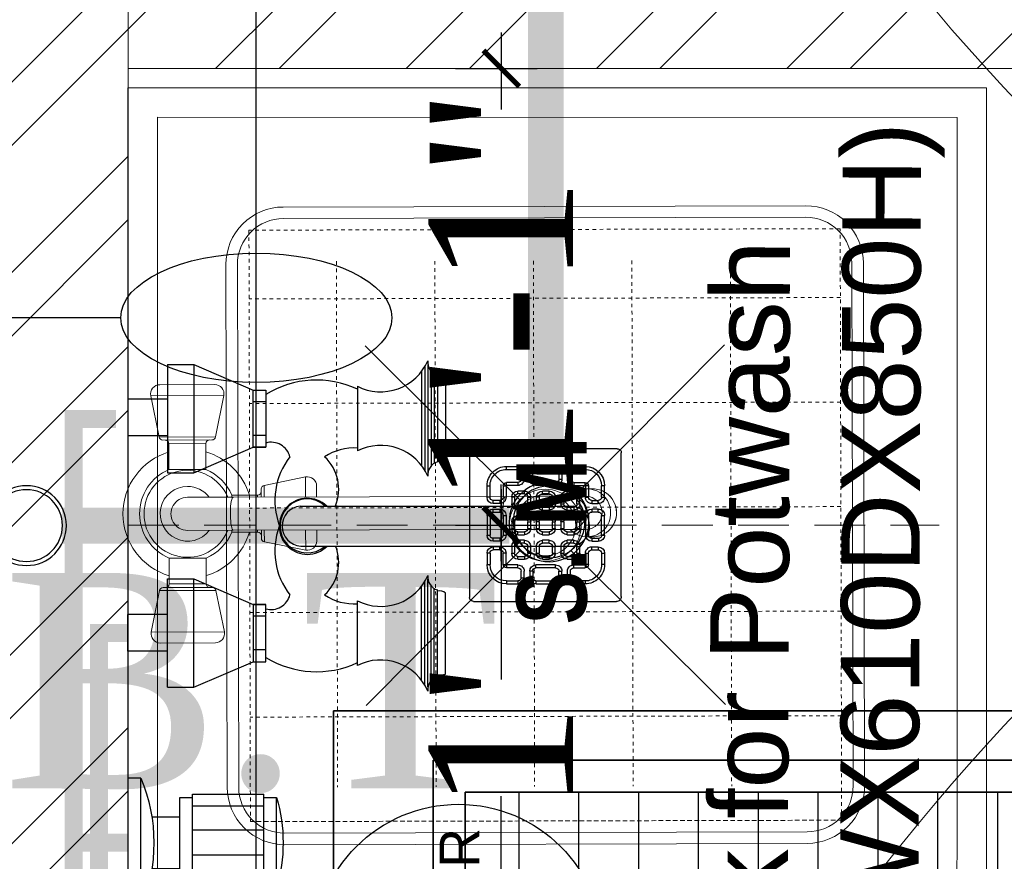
# Model space of a CAD drawing. Header units: inches. Extents: x 105152 to 158499, y 12149 to 30915.
# Tile 166 of 256: x 126617 to 126644, y 21336 to 21359. Entities that reach past the tile are written whole.
import ezdxf
from ezdxf.enums import TextEntityAlignment as Align

# ---------------------------------------------------------------- set-up
doc = ezdxf.new("R2010")
doc.units = ezdxf.units.IN
doc.header["$MEASUREMENT"] = 0
doc.header["$PDMODE"] = 34
doc.linetypes.add('DASHED2', pattern=[0.375, 0.25, -0.125])
doc.linetypes.add('HIDDEN2', pattern=[0.1875, 0.125, -0.0625])
for name, color, linetype, lineweight in [('AR - PLAN', 251, 'Continuous', 5), ('CENTER', 46, 'DASHED2', 9), ('COVERAGE ', 251, 'Continuous', 5), ('DRAINAGE ', 7, 'Continuous', 9), ('EQUIPMENT', 7, 'Continuous', 25), ('EQUIPMENTSSS', 11, 'Continuous', 18), ('FIRE', 1, 'Continuous', 25), ('FIRE TEXT', 7, 'Continuous', 25), ('HVAC SERVICE', 1, 'Continuous', 35), ('PD_BRICK WALL_115', 134, 'Continuous', 30), ('PD_HATCH', 45, 'Continuous', 9), ('PL. FICTURE', 4, 'Continuous', 25), ('PP- 50DIA Soil Waste Sewer pipe', 54, 'Continuous', 25), ('PP- 75DIA Soil Waste Sewer pipe', 90, 'Continuous', 9), ('PP-Domestic  Cold Water Supply', 5, 'Continuous', 25), ('PP-Hot Water Supply  Solar Water Supply', 1, 'Continuous', 25), ('PP-TEXT', 7, 'Continuous', 40), ('PP-WWP', 3, 'Continuous', 25), ('SUPPLY AIR DUCT PP', 6, 'Continuous', 35), ('WATER SUPPLY ', 7, 'Continuous', 9)]:
    doc.layers.add(name, color=color, linetype=linetype, lineweight=lineweight)
for name, color, linetype in [('PD_025_TEXT', 61, 'Continuous'), ('PD_DIMENSION', 101, 'Continuous'), ('PP--DIM', 7, 'Continuous'), ('PP-SPRINKLER', 1, 'Continuous')]:
    doc.layers.add(name, color=color, linetype=linetype)
doc.styles.add('1', font='techb___.ttf')
doc.styles.add('Arial', font='GOTHIC.TTF')
doc.styles.add('RE', font='arial.ttf')
doc.styles.get("Standard").update_dxf_attribs({"font": 'arial.ttf', "height": 6})
doc.styles.add('TIMES NEW ROMAN', font='times.ttf')
doc.dimstyles.new('ISO-10', dxfattribs={"dimtxt": 6, "dimasz": 0.5, "dimexe": 1.25, "dimexo": 0.625, "dimtad": 1, "dimtoh": 1, "dimdec": 1, "dimlunit": 4, "dimtxsty": 'Standard', "dimblk": 'ARCHTICK', "dimcen": 2.5, "dimclrt": 3, "dimadec": 0, "dimazin": 0, "dimtfac": 1, "dimtdec": 1, "dimtmove": 1, "dimatfit": 3, "dimfxl": 1, "dimarcsym": 0})
doc.dimstyles.new('PP-DIM', dxfattribs={"dimtxt": 4, "dimasz": 1, "dimexe": 1, "dimexo": 1, "dimgap": 0.09, "dimtad": 0, "dimdec": 0, "dimzin": 0, "dimdsep": 46, "dimlunit": 4, "dimtxsty": 'TIMES NEW ROMAN', "dimblk": 'ARCHTICK', "dimcen": 0.09, "dimdle": 1, "dimclrd": 256, "dimclre": 256, "dimclrt": 256, "dimadec": 0, "dimazin": 0, "dimtfac": 1, "dimtdec": 4, "dimtofl": 0, "dimtmove": 1, "dimatfit": 3, "dimfxl": 1, "dimtolj": 1, "dimtzin": 0, "dimlwd": -1, "dimlwe": -1, "dimarcsym": 0})

# ---------------------------------------------------------------- blocks, each defined once
blk = doc.blocks.new('PP-CEILING PENDANT')
at = {"layer": 'COVERAGE ', "color": 8, "lineweight": 5}
blk.add_circle((0, 0), 1700, dxfattribs=at)
blk = doc.blocks.new('PP-SP ARROW')
at = {"color": 3}
blk.add_line((-31.48, 0), (-128.7, 0), dxfattribs=at)
blk.add_ellipse((0, 0), major_axis=(-31.48, 0), ratio=0.476486, dxfattribs=at)
blk = doc.blocks.new('zw$1626')
at = {"layer": 'PD_DIMENSION'}
h = blk.add_hatch(dxfattribs=at)
h.set_pattern_fill('ANSI31', color=8, scale=15, angle=45)
h.set_pattern_definition([(90, (-12.5, -12.5), (-1.875, 1e-16), [])])
h.paths.add_polyline_path([(-12.5, -12.5), (12.5, -12.5), (12.5, 12.5), (-12.5, 12.5)])
at = {"layer": 'SUPPLY AIR DUCT PP'}
for points in [[(-13.5, 13.5), (13.5, 13.5), (13.5, -13.5), (-13.5, -13.5)], [(-12.5, 12.5), (12.5, 12.5), (12.5, -12.5), (-12.5, -12.5)]]:
    blk.add_lwpolyline(points, close=True, dxfattribs=at)
blk = doc.blocks.new('HVAC SERVICE')
at = {"layer": 'SUPPLY AIR DUCT PP'}
for q in [(497.44, -262.692), (453.229, -288.719)]:
    blk.add_line((453.229, -262.692), q, dxfattribs=at)
at = {"layer": 'SUPPLY AIR DUCT PP', "xscale": 0.8888888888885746, "yscale": 0.8888888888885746, "zscale": 0.8888888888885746}
blk.add_blockref('zw$1626', (468, -276.061), dxfattribs=at)
blk = doc.blocks.new('sink mixture-PP')
at = {"layer": 'CENTER', "ltscale": 5}
blk.add_line((0.016, 0.974), (0.016, -18.966), dxfattribs=at)
at = {"layer": 'PL. FICTURE'}
for p, q in [((-3.082, 0.974), (-2.181, 0.974)), ((-3.082, 0), (-3.082, 0.974)), ((-2.181, 0), (-2.181, 0.974)), ((3.113, 0.974), (2.213, 0.974)), ((2.213, 0), (2.213, 0.974)), ((3.113, 0), (3.113, 0.974)), ((-3.962, 0), (-3.963, -0.646)), ((-3.962, 0), (-1.301, 0)), ((-1.301, 0), (-1.301, -0.646)), ((1.301, 0), (1.301, -0.646)), ((3.962, 0), (1.301, 0)), ((3.962, 0), (3.963, -0.646)), ((-3.963, -0.646), (-3.337, -2.106)), ((-3.963, -0.646), (-1.301, -0.646)), ((-1.301, -0.646), (-1.931, -2.106)), ((1.301, -0.646), (1.931, -2.106)), ((3.963, -0.646), (1.301, -0.646)), ((3.963, -0.646), (3.337, -2.106)), ((-3.049, -2.415), (-3.049, -2.106)), ((-2.219, -2.415), (-2.219, -2.106)), ((-1.931, -2.106), (-1.931, -2.416)), ((1.931, -2.106), (1.931, -2.416)), ((2.219, -2.415), (2.219, -2.106)), ((3.049, -2.415), (3.049, -2.106)), ((-0.495, -3.275), (-0.495, -9.981)), ((0.488, -3.264), (0.488, -9.972)), ((-3.432, -4.666), (-1.841, -4.668)), ((3.432, -4.666), (1.841, -4.668)), ((-3.799, -6.247), (-1.481, -6.247)), ((3.799, -6.247), (1.481, -6.247)), ((-3.959, -6.402), (-1.3, -6.402)), ((-3.914, -6.324), (-1.366, -6.324)), ((-3.801, -6.479), (-1.472, -6.479)), ((3.959, -6.402), (1.3, -6.402)), ((3.914, -6.324), (1.366, -6.324)), ((3.801, -6.479), (1.472, -6.479)), ((-3.736, -6.557), (-1.539, -6.557)), ((-3.702, -6.634), (-1.575, -6.634)), ((3.736, -6.557), (1.539, -6.557)), ((3.702, -6.634), (1.575, -6.634)), ((-3.641, -6.836), (-1.653, -6.836)), ((3.641, -6.836), (1.653, -6.836))]:
    blk.add_line(p, q, dxfattribs=at)
for points in [[(-3.337, -2.415), (-1.931, -2.415), (-1.931, -2.106), (-3.337, -2.106)], [(3.337, -2.415), (1.931, -2.415), (1.931, -2.106), (3.337, -2.106)]]:
    blk.add_lwpolyline(points, close=True, dxfattribs=at)
for centre, radius, start, end in [((-1.205, -3.661), 2.379, 148.4203, 205.0044), ((-1.584, -2.55), 0.471, 163.3089, 256.4871), ((1.584, -2.55), 0.471, 283.5129, 16.6911), ((1.205, -3.661), 2.379, 334.9956, 31.5797), ((-0.622, -4.376), 1.738, 69.5971, 128.1054), ((0.622, -4.376), 1.738, 51.8946, 110.4452), ((-0.011, -3.436), 0.689, 316.3069, 225.3783), ((-0.002, -3.429), 0.663, 317.511, 221.9767), ((-0.003, -3.307), 0.493, 4.977, 176.2811), ((-0.631, -4.58), 1.284, 146.0106, 183.9414), ((-0.902, -3.128), 1.081, 222.7746, 292.1127), ((0.902, -3.128), 1.081, 247.5926, 317.2254), ((0.631, -4.58), 1.284, 356.0586, 33.9894), ((-4.558, -5.238), 1.263, 293.326, 26.9012), ((-0.716, -5.242), 1.263, 152.9789, 246.5541), ((0.716, -5.242), 1.263, 293.4459, 27.0211), ((4.558, -5.238), 1.263, 153.0988, 246.674), ((-4.023, -6.731), 0.336, 16.8185, 96.0099), ((-1.254, -6.734), 0.336, 83.8701, 162.6644), ((1.254, -6.734), 0.336, 17.3356, 96.1299), ((4.023, -6.731), 0.336, 83.9901, 163.1815), ((-3.323, -6.713), 0.341, 166.4652, 201.061), ((-1.854, -6.675), 0.257, 321.3517, 9.2024), ((1.854, -6.675), 0.257, 170.7976, 218.6483), ((3.323, -6.713), 0.341, 338.939, 13.5348), ((-0.005, -9.876), 0.501, 192.1029, 348.9463)]:
    blk.add_arc(centre, radius, start, end, dxfattribs=at)
at = {"layer": 'PL. FICTURE', "style": '1'}
blk.add_text('S. M.', height=1.728, dxfattribs=at).set_placement((-2.424, -10.303))
blk = doc.blocks.new('CENTER LINE-PP')
at = {"layer": 'CENTER', "ltscale": 5}
blk.add_line((0, 0), (0, -19.94), dxfattribs=at)
blk = doc.blocks.new('GYSER-PP')
at = {"layer": 'PL. FICTURE'}
for p, q in [((-4.5, 0), (-1.125, 0)), ((-4.5, -0.338), (-4.5, 0)), ((-1.125, -0.338), (-1.125, 0)), ((1.125, 0), (4.5, 0)), ((1.125, -0.338), (1.125, 0)), ((4.5, -0.338), (4.5, 0)), ((-4.5, -0.338), (-1.125, -0.338)), ((1.125, -0.338), (4.5, -0.338)), ((-3.488, -0.623), (-3.488, -1.35)), ((-2.137, -0.623), (-2.137, -1.35)), ((2.137, -0.623), (2.137, -1.35)), ((3.488, -0.623), (3.488, -1.35)), ((-3.994, -1.35), (-1.631, -1.35)), ((-3.994, -1.35), (-3.994, -1.688)), ((-1.631, -1.35), (-1.631, -1.688)), ((1.631, -1.35), (3.994, -1.35)), ((1.631, -1.35), (1.631, -1.688)), ((3.994, -1.35), (3.994, -1.688)), ((-4.078, -1.688), (-4.078, -3.544)), ((-4.078, -1.688), (-1.547, -1.688)), ((-3.762, -3.544), (-3.762, -1.688)), ((-3.141, -3.544), (-3.141, -1.688)), ((-2.484, -3.544), (-2.484, -1.688)), ((-1.863, -3.544), (-1.863, -1.688)), ((-1.547, -1.688), (-1.547, -3.544)), ((1.547, -1.688), (1.547, -3.544)), ((1.547, -1.688), (4.078, -1.688)), ((1.863, -3.544), (1.863, -1.688)), ((2.484, -3.544), (2.484, -1.688)), ((3.141, -3.544), (3.141, -1.688)), ((3.762, -3.544), (3.762, -1.688)), ((4.078, -1.688), (4.078, -3.544)), ((-4.078, -3.544), (-1.547, -3.544)), ((-3.994, -3.544), (-3.994, -3.881)), ((-1.631, -3.544), (-1.631, -3.881)), ((1.547, -3.544), (4.078, -3.544)), ((1.631, -3.544), (1.631, -3.881)), ((3.994, -3.544), (3.994, -3.881)), ((-3.994, -3.881), (-1.631, -3.881)), ((1.631, -3.881), (3.994, -3.881))]:
    blk.add_line(p, q, dxfattribs=at)
blk.add_circle((0.044, -8.632), 3.772, dxfattribs=at)
at = {"layer": 'PL. FICTURE', "extrusion": (0, 0, -1)}
for centre, major_axis, start_param, end_param in [((-2.812, 3.713), (-3.102, 3.102), 3.5322, 4.321782), ((2.812, 3.713), (3.102, -3.102), 0.390607, 1.180189), ((-2.812, 0.169), (-2.983, 2.983), 3.643197, 4.210785), ((2.812, 0.169), (2.983, -2.983), 0.501604, 1.069192)]:
    blk.add_ellipse(centre, major_axis=major_axis, ratio=1, start_param=start_param, end_param=end_param, dxfattribs=at)
at = {"ltscale": 3}
blk.add_blockref('CENTER LINE-PP', (0, 0), dxfattribs=at)
at = {"layer": 'PL. FICTURE', "style": 'RE'}
blk.add_text('GEYSER', height=1.0356, dxfattribs=at).set_placement((0.185, -9.174), align=Align.CENTER)
blk = doc.blocks.new('_ArchTick')
at = {"color": 0, "linetype": 'ByBlock', "const_width": 0.15}
blk.add_lwpolyline([(-0.5, -0.5), (0.5, 0.5)], dxfattribs=at)
blk = doc.blocks.new('*D815')
at = {"layer": 'Defpoints', "color": 0}
for p in [(68.289, 80.916), (70.564, 80.916), (68.289, 68.196)]:
    blk.add_point(p, dxfattribs=at)
at = {"layer": 'PP--DIM'}
for p, q in [((70.564, 81.916), (70.564, 79.778)), ((69.289, 80.916), (71.564, 80.916)), ((70.564, 67.196), (70.564, 69.334)), ((69.289, 68.196), (71.564, 68.196))]:
    blk.add_line(p, q, dxfattribs=at)
for p, rotation in [((70.564, 80.916), 90), ((70.564, 68.196), 270)]:
    blk.add_blockref('_ArchTick', p, dxfattribs=dict(at, rotation=rotation))
at = {"layer": 'PP--DIM', "insert": (70.564, 74.556), "char_height": 4, "attachment_point": 5, "rotation": 90, "style": 'TIMES NEW ROMAN'}
blk.add_mtext('\\A1;1\'-1"', dxfattribs=at)
blk = doc.blocks.new('*D816')
at = {"layer": 'Defpoints', "color": 0}
for p in [(68.289, 68.196), (70.564, 56.355), (71.504, 56.355)]:
    blk.add_point(p, dxfattribs=at)
at = {"layer": 'PP--DIM'}
for p, q in [((70.564, 69.196), (70.564, 63.902)), ((69.289, 68.196), (71.564, 68.196)), ((70.564, 55.355), (70.564, 60.648)), ((70.504, 56.355), (69.564, 56.355))]:
    blk.add_line(p, q, dxfattribs=at)
for p, rotation in [((70.564, 68.196), 90), ((70.564, 56.355), 270)]:
    blk.add_blockref('_ArchTick', p, dxfattribs=dict(at, rotation=rotation))
at = {"layer": 'PP--DIM', "insert": (70.564, 62.275), "char_height": 4, "attachment_point": 5, "rotation": 90, "style": 'TIMES NEW ROMAN'}
blk.add_mtext("\\A1;1'", dxfattribs=at)
blk = doc.blocks.new('PP-GRATING')
at = {"linetype": 'Continuous'}
for p, q in [((-53.14, -49.44), (-53.14, 49.44)), ((-49.73, 52.85), (49.73, 52.85)), ((52.57, 50.01), (52.57, -48.88)), ((-27.56, 40.69), (-27.56, 38.65)), ((-19.61, 40.69), (-27.56, 40.69)), ((-19.61, 38.65), (-27.56, 38.65)), ((-19.61, 38.65), (-19.61, 40.69)), ((-17.33, 31.83), (-17.33, 36.37)), ((-15.29, 36.37), (-17.33, 36.37)), ((-15.29, 31.83), (-15.29, 36.37)), ((-11.42, 36.37), (-11.42, 31.83)), ((-9.38, 36.37), (-11.42, 36.37)), ((-9.38, 36.37), (-9.38, 31.83)), ((-7.1, 38.65), (-7.1, 40.69)), ((-7.1, 40.69), (6.54, 40.69)), ((-7.1, 38.65), (6.54, 38.65)), ((6.54, 40.69), (6.54, 38.65)), ((8.81, 31.83), (8.81, 36.37)), ((10.85, 36.37), (8.81, 36.37)), ((10.85, 31.83), (10.85, 36.37)), ((14.72, 31.83), (14.72, 36.37)), ((14.72, 36.37), (16.77, 36.37)), ((16.77, 31.83), (16.77, 36.37)), ((19.04, 40.69), (26.99, 40.69)), ((19.04, 38.65), (19.04, 40.69)), ((19.04, 38.65), (26.99, 38.65)), ((26.99, 40.69), (26.99, 38.65)), ((-27.56, 29.55), (-27.56, 27.51)), ((-27.56, 29.55), (-19.61, 29.55)), ((-27.56, 27.51), (-19.61, 27.51)), ((-19.61, 27.51), (-19.61, 29.55)), ((-17.33, 31.83), (-15.29, 31.83)), ((-11.42, 31.83), (-9.38, 31.83)), ((-7.1, 29.55), (6.54, 29.55)), ((-7.1, 29.55), (-7.1, 27.51)), ((-7.1, 27.51), (6.54, 27.51)), ((6.54, 29.55), (6.54, 27.51)), ((8.81, 31.83), (10.85, 31.83)), ((16.77, 31.83), (14.72, 31.83)), ((26.99, 29.55), (19.04, 29.55)), ((19.04, 27.51), (19.04, 29.55)), ((26.99, 27.51), (19.04, 27.51)), ((26.99, 29.55), (26.99, 27.51)), ((-38.93, 27.28), (-40.98, 27.28)), ((-40.98, 27.28), (-40.98, 19.32)), ((-38.93, 27.28), (-38.93, 19.32)), ((-29.84, 19.32), (-29.84, 27.28)), ((-27.79, 27.28), (-29.84, 27.28)), ((-27.79, 19.32), (-27.79, 27.28)), ((-19.61, 23.64), (-15.06, 23.64)), ((-19.61, 21.6), (-19.61, 23.64)), ((-19.61, 21.6), (-15.06, 21.6)), ((-15.06, 23.64), (-15.06, 21.6)), ((-2.56, 23.64), (1.99, 23.64)), ((-2.56, 21.6), (-2.56, 23.64)), ((-2.56, 21.6), (1.99, 21.6)), ((1.99, 23.64), (1.99, 21.6)), ((14.49, 23.64), (19.04, 23.64)), ((14.49, 21.6), (14.49, 23.64)), ((14.49, 21.6), (19.04, 21.6)), ((19.04, 23.64), (19.04, 21.6)), ((27.22, 19.32), (27.22, 27.28)), ((27.22, 27.28), (29.27, 27.28)), ((29.27, 19.32), (29.27, 27.28)), ((38.36, 27.28), (38.36, 19.32)), ((38.36, 27.28), (40.41, 27.28)), ((40.41, 27.28), (40.41, 19.32)), ((-38.93, 19.32), (-40.98, 19.32)), ((-36.66, 17.05), (-32.11, 17.05)), ((-36.66, 17.05), (-36.66, 15)), ((-36.66, 15), (-32.11, 15)), ((-29.84, 19.32), (-27.79, 19.32)), ((-23.93, 14.78), (-23.93, 19.32)), ((-21.88, 19.32), (-23.93, 19.32)), ((-21.88, 14.78), (-23.93, 14.78)), ((-21.88, 14.78), (-21.88, 19.32)), ((-12.79, 19.32), (-12.79, 14.78)), ((-10.74, 19.32), (-12.79, 19.32)), ((-12.79, 14.78), (-10.74, 14.78)), ((-10.74, 19.32), (-10.74, 14.78)), ((-6.88, 14.78), (-6.88, 19.32)), ((-4.83, 19.32), (-6.88, 19.32)), ((-4.83, 14.78), (-6.88, 14.78)), ((-4.83, 14.78), (-4.83, 19.32)), ((4.26, 19.32), (4.26, 14.78)), ((6.31, 19.32), (4.26, 19.32)), ((4.26, 14.78), (6.31, 14.78)), ((6.31, 19.32), (6.31, 14.78)), ((10.17, 14.78), (10.17, 19.32)), ((12.22, 19.32), (10.17, 19.32)), ((12.22, 14.78), (10.17, 14.78)), ((12.22, 14.78), (12.22, 19.32)), ((21.31, 19.32), (21.31, 14.78)), ((23.36, 19.32), (21.31, 19.32)), ((21.31, 14.78), (23.36, 14.78)), ((23.36, 19.32), (23.36, 14.78)), ((29.27, 19.32), (27.22, 19.32)), ((36.09, 17.05), (31.54, 17.05)), ((36.09, 15), (31.54, 15)), ((36.09, 17.05), (36.09, 15)), ((38.36, 19.32), (40.41, 19.32)), ((-32.11, 11.14), (-36.66, 11.14)), ((-36.66, 11.14), (-36.66, 9.09)), ((-32.11, 9.09), (-36.66, 9.09)), ((-32.11, 9.09), (-32.11, 11.14)), ((-15.06, 12.5), (-19.61, 12.5)), ((-19.61, 12.5), (-19.61, 10.46)), ((-15.06, 10.46), (-19.61, 10.46)), ((-15.06, 12.5), (-15.06, 10.46)), ((1.99, 12.5), (-2.56, 12.5)), ((-2.56, 12.5), (-2.56, 10.46)), ((1.99, 10.46), (-2.56, 10.46)), ((1.99, 12.5), (1.99, 10.46)), ((19.04, 12.5), (14.49, 12.5)), ((14.49, 12.5), (14.49, 10.46)), ((19.04, 10.46), (14.49, 10.46)), ((19.04, 12.5), (19.04, 10.46)), ((31.54, 11.14), (36.09, 11.14)), ((31.54, 9.09), (31.54, 11.14)), ((31.54, 9.09), (36.09, 9.09)), ((36.09, 11.14), (36.09, 9.09)), ((-40.98, 6.82), (-40.98, -6.82)), ((-38.93, 6.82), (-40.98, 6.82)), ((-38.93, 6.82), (-38.93, -6.82)), ((-29.84, -6.82), (-29.84, 6.82)), ((-29.84, 6.82), (-27.79, 6.82)), ((-27.79, -6.82), (-27.79, 6.82)), ((-23.93, -2.27), (-23.93, 2.27)), ((-21.88, 2.27), (-23.93, 2.27)), ((-21.88, -2.27), (-21.88, 2.27)), ((-19.61, 6.59), (-15.06, 6.59)), ((-19.61, 4.55), (-19.61, 6.59)), ((-19.61, 4.55), (-15.06, 4.55)), ((-15.06, 6.59), (-15.06, 4.55)), ((-12.79, 2.27), (-12.79, -2.27)), ((-10.74, 2.27), (-12.79, 2.27)), ((-10.74, 2.27), (-10.74, -2.27)), ((-6.88, -2.27), (-6.88, 2.27)), ((-4.83, 2.27), (-6.88, 2.27)), ((-4.83, -2.27), (-4.83, 2.27)), ((-2.56, 6.59), (1.99, 6.59)), ((-2.56, 4.55), (-2.56, 6.59)), ((-2.56, 4.55), (1.99, 4.55)), ((1.99, 6.59), (1.99, 4.55)), ((4.26, 2.27), (4.26, -2.27)), ((6.31, 2.27), (4.26, 2.27)), ((6.31, 2.27), (6.31, -2.27)), ((10.17, -2.27), (10.17, 2.27)), ((12.22, 2.27), (10.17, 2.27)), ((12.22, -2.27), (12.22, 2.27)), ((14.49, 6.59), (19.04, 6.59)), ((14.49, 4.55), (14.49, 6.59)), ((14.49, 4.55), (19.04, 4.55)), ((19.04, 6.59), (19.04, 4.55)), ((21.31, 2.27), (21.31, -2.27)), ((23.36, 2.27), (21.31, 2.27)), ((23.36, 2.27), (23.36, -2.27)), ((27.22, -6.82), (27.22, 6.82)), ((29.27, 6.82), (27.22, 6.82)), ((29.27, -6.82), (29.27, 6.82)), ((38.36, 6.82), (38.36, -6.82)), ((38.36, 6.82), (40.41, 6.82)), ((40.41, 6.82), (40.41, -6.82)), ((-40.98, -6.82), (-38.93, -6.82)), ((-29.84, -6.82), (-27.79, -6.82)), ((-21.88, -2.27), (-23.93, -2.27)), ((-15.06, -4.55), (-19.61, -4.55)), ((-19.61, -4.55), (-19.61, -6.59)), ((-15.06, -6.59), (-19.61, -6.59)), ((-15.06, -4.55), (-15.06, -6.59)), ((-12.79, -2.27), (-10.74, -2.27)), ((-4.83, -2.27), (-6.88, -2.27)), ((1.99, -4.55), (-2.56, -4.55)), ((-2.56, -4.55), (-2.56, -6.59)), ((1.99, -6.59), (-2.56, -6.59)), ((1.99, -4.55), (1.99, -6.59)), ((4.26, -2.27), (6.31, -2.27)), ((12.22, -2.27), (10.17, -2.27)), ((19.04, -4.55), (14.49, -4.55)), ((14.49, -4.55), (14.49, -6.59)), ((19.04, -6.59), (14.49, -6.59)), ((19.04, -4.55), (19.04, -6.59)), ((21.31, -2.27), (23.36, -2.27)), ((29.27, -6.82), (27.22, -6.82)), ((40.41, -6.82), (38.36, -6.82)), ((-36.66, -9.09), (-32.11, -9.09)), ((-36.66, -9.09), (-36.66, -11.14)), ((-36.66, -11.14), (-32.11, -11.14)), ((-32.11, -9.09), (-32.11, -11.14)), ((-19.61, -10.46), (-15.06, -10.46)), ((-19.61, -12.5), (-19.61, -10.46)), ((-19.61, -12.5), (-15.06, -12.5)), ((-15.06, -10.46), (-15.06, -12.5)), ((-2.56, -10.46), (1.99, -10.46)), ((-2.56, -12.5), (-2.56, -10.46)), ((-2.56, -12.5), (1.99, -12.5)), ((1.99, -10.46), (1.99, -12.5)), ((14.49, -10.46), (19.04, -10.46)), ((14.49, -12.5), (14.49, -10.46)), ((14.49, -12.5), (19.04, -12.5)), ((19.04, -10.46), (19.04, -12.5)), ((36.09, -9.09), (31.54, -9.09)), ((31.54, -9.09), (31.54, -11.14)), ((36.09, -11.14), (31.54, -11.14)), ((36.09, -9.09), (36.09, -11.14)), ((-40.98, -27.28), (-40.98, -19.32)), ((-38.93, -19.32), (-40.98, -19.32)), ((-38.93, -27.28), (-38.93, -19.32)), ((-36.66, -17.05), (-36.66, -15)), ((-36.66, -15), (-32.11, -15)), ((-36.66, -17.05), (-32.11, -17.05)), ((-29.84, -19.32), (-27.79, -19.32)), ((-29.84, -19.32), (-29.84, -27.28)), ((-27.79, -19.32), (-27.79, -27.28)), ((-23.93, -19.32), (-23.93, -14.78)), ((-21.88, -14.78), (-23.93, -14.78)), ((-21.88, -19.32), (-23.93, -19.32)), ((-21.88, -19.32), (-21.88, -14.78)), ((-12.79, -14.78), (-12.79, -19.32)), ((-10.74, -14.78), (-12.79, -14.78)), ((-12.79, -19.32), (-10.74, -19.32)), ((-10.74, -14.78), (-10.74, -19.32)), ((-6.88, -19.32), (-6.88, -14.78)), ((-4.83, -14.78), (-6.88, -14.78)), ((-4.83, -19.32), (-6.88, -19.32)), ((-4.83, -19.32), (-4.83, -14.78)), ((4.26, -14.78), (4.26, -19.32)), ((6.31, -14.78), (4.26, -14.78)), ((4.26, -19.32), (6.31, -19.32)), ((6.31, -14.78), (6.31, -19.32)), ((10.17, -19.32), (10.17, -14.78)), ((12.22, -14.78), (10.17, -14.78)), ((12.22, -19.32), (10.17, -19.32)), ((12.22, -19.32), (12.22, -14.78)), ((21.31, -14.78), (21.31, -19.32)), ((23.36, -14.78), (21.31, -14.78)), ((21.31, -19.32), (23.36, -19.32)), ((23.36, -14.78), (23.36, -19.32)), ((27.22, -19.32), (27.22, -27.28)), ((29.27, -19.32), (27.22, -19.32)), ((29.27, -19.32), (29.27, -27.28)), ((36.09, -15), (31.54, -15)), ((36.09, -17.05), (31.54, -17.05)), ((36.09, -17.05), (36.09, -15)), ((38.36, -19.32), (40.41, -19.32)), ((38.36, -27.28), (38.36, -19.32)), ((40.41, -27.28), (40.41, -19.32)), ((-38.93, -27.28), (-40.98, -27.28)), ((-27.79, -27.28), (-29.84, -27.28)), ((-15.06, -21.6), (-19.61, -21.6)), ((-19.61, -21.6), (-19.61, -23.64)), ((-15.06, -23.64), (-19.61, -23.64)), ((-15.06, -21.6), (-15.06, -23.64)), ((1.99, -21.6), (-2.56, -21.6)), ((-2.56, -21.6), (-2.56, -23.64)), ((1.99, -23.64), (-2.56, -23.64)), ((1.99, -21.6), (1.99, -23.64)), ((19.04, -21.6), (14.49, -21.6)), ((14.49, -21.6), (14.49, -23.64)), ((19.04, -23.64), (14.49, -23.64)), ((19.04, -21.6), (19.04, -23.64)), ((27.22, -27.28), (29.27, -27.28)), ((38.36, -27.28), (40.41, -27.28)), ((-27.56, -27.51), (-19.61, -27.51)), ((-27.56, -29.55), (-27.56, -27.51)), ((-27.56, -29.55), (-19.61, -29.55)), ((-19.61, -27.51), (-19.61, -29.55)), ((-17.33, -31.83), (-17.33, -36.37)), ((-17.33, -31.83), (-15.29, -31.83)), ((-15.29, -31.83), (-15.29, -36.37)), ((-11.42, -36.37), (-11.42, -31.83)), ((-11.42, -31.83), (-9.38, -31.83)), ((-9.38, -36.37), (-9.38, -31.83)), ((-7.1, -27.51), (6.54, -27.51)), ((-7.1, -29.55), (-7.1, -27.51)), ((-7.1, -29.55), (6.54, -29.55)), ((6.54, -29.55), (6.54, -27.51)), ((8.81, -31.83), (8.81, -36.37)), ((8.81, -31.83), (10.85, -31.83)), ((10.85, -31.83), (10.85, -36.37)), ((14.72, -31.83), (14.72, -36.37)), ((16.77, -31.83), (14.72, -31.83)), ((16.77, -31.83), (16.77, -36.37)), ((26.99, -27.51), (19.04, -27.51)), ((19.04, -27.51), (19.04, -29.55)), ((26.99, -29.55), (19.04, -29.55)), ((26.99, -29.55), (26.99, -27.51)), ((-27.56, -40.69), (-27.56, -38.65)), ((-19.61, -38.65), (-27.56, -38.65)), ((-19.61, -40.69), (-27.56, -40.69)), ((-19.61, -38.65), (-19.61, -40.69)), ((-15.29, -36.37), (-17.33, -36.37)), ((-9.38, -36.37), (-11.42, -36.37)), ((6.54, -38.65), (-7.1, -38.65)), ((-7.1, -38.65), (-7.1, -40.69)), ((6.54, -40.69), (-7.1, -40.69)), ((6.55, -38.68), (6.54, -40.73)), ((8.83, -36.42), (10.88, -36.43)), ((14.72, -36.37), (16.77, -36.37)), ((19.04, -38.65), (19.04, -40.69)), ((19.04, -38.65), (26.99, -38.65)), ((19.04, -40.69), (26.99, -40.69)), ((26.99, -40.69), (26.99, -38.65)), ((49.16, -52.29), (-50.3, -52.29))]:
    blk.add_line(p, q, dxfattribs=at)
for centre, radius, start, end in [((-49.73, 49.44), 3.41, 90, 180), ((49.73, 50.01), 2.84, 360, 90), ((-27.56, 27.28), 13.41, 89.99999, 180), ((-27.56, 27.28), 11.37, 89.99999, 180), ((-19.61, 36.37), 4.32, 360, 90), ((-19.61, 36.37), 2.27, 360, 90), ((-7.1, 36.37), 4.32, 89.99999, 180), ((-7.1, 36.37), 2.27, 89.99999, 180), ((6.54, 36.37), 4.32, 360, 90), ((6.54, 36.37), 2.27, 360, 90), ((19.04, 36.37), 4.32, 90, 180), ((19.04, 36.37), 2.27, 90, 180), ((26.99, 27.28), 13.41, 0, 90), ((26.99, 27.28), 11.37, 0, 90), ((-27.56, 27.28), 2.27, 90, 180), ((-27.56, 27.28), 0.227, 90, 180), ((-19.61, 31.83), 4.32, 269.99999, 360), ((-19.61, 31.83), 2.27, 269.99999, 360), ((-7.1, 31.83), 4.32, 180, 270), ((-7.1, 31.83), 2.27, 180, 270), ((6.54, 31.83), 4.32, 270, 360), ((6.54, 31.83), 2.27, 270, 360), ((19.04, 31.83), 4.32, 180, 270.00001), ((19.04, 31.83), 2.27, 180, 270.00001), ((26.99, 27.28), 2.27, 0, 90), ((26.99, 27.28), 0.227, 0, 90), ((-19.61, 19.32), 4.32, 90, 180), ((-19.61, 19.32), 2.27, 89.99999, 180), ((-19.61, 19.32), 2.27, 90, 180), ((-15.06, 19.32), 4.32, 360, 90), ((-15.06, 19.32), 2.27, 360, 90), ((-2.56, 19.32), 4.32, 90, 180), ((-2.56, 19.32), 2.27, 90, 180), ((-2.56, 19.32), 2.27, 90, 180), ((1.99, 19.32), 4.32, 360, 90), ((1.99, 19.32), 2.27, 360, 90), ((14.49, 19.32), 4.32, 90, 180), ((14.49, 19.32), 2.27, 90, 180), ((19.04, 19.32), 4.32, 360, 90), ((19.04, 19.32), 2.27, 360, 90), ((-36.66, 19.32), 4.32, 180, 270), ((-36.66, 19.32), 2.27, 180, 270), ((-32.11, 19.32), 4.32, 269.99999, 360), ((-32.11, 19.32), 2.27, 269.99999, 360), ((-19.61, 14.78), 4.32, 180, 270.00001), ((-19.61, 14.78), 2.27, 180, 270), ((-15.06, 14.78), 2.27, 269.99999, 360), ((-15.06, 14.78), 4.32, 270, 0), ((-2.56, 14.78), 4.32, 180, 270.00001), ((-2.56, 14.78), 2.27, 180, 270.00001), ((1.99, 14.78), 2.27, 270, 0), ((1.99, 14.78), 4.32, 270, 0), ((14.49, 14.78), 4.32, 180, 270.00001), ((14.49, 14.78), 2.27, 180, 270.00001), ((19.04, 14.78), 2.27, 270, 0), ((19.04, 14.78), 4.32, 270, 0), ((31.54, 19.32), 4.32, 180, 270.00001), ((31.54, 19.32), 2.27, 180, 270.00001), ((36.09, 19.32), 2.27, 270, 0), ((36.09, 19.32), 4.32, 270, 0), ((-36.66, 6.82), 4.32, 89.99999, 180), ((-36.66, 6.82), 2.27, 89.99999, 180), ((-32.11, 6.82), 4.32, 360, 90), ((-32.11, 6.82), 2.27, 360, 90), ((31.54, 6.82), 4.32, 90, 180), ((31.54, 6.82), 2.27, 90, 180), ((36.09, 6.82), 4.32, 360, 90), ((36.09, 6.82), 2.27, 360, 90), ((-19.61, 2.27), 4.32, 90, 180), ((-19.61, 2.27), 2.27, 89.99999, 180), ((-19.61, 2.27), 2.27, 90, 180), ((-15.06, 2.27), 4.32, 360, 90), ((-15.06, 2.27), 2.27, 360, 90), ((-2.56, 2.27), 4.32, 90, 180), ((-2.56, 2.27), 2.27, 90, 180), ((-2.56, 2.27), 2.27, 90, 180), ((1.99, 2.27), 4.32, 360, 90), ((1.99, 2.27), 2.27, 360, 90), ((14.49, 2.27), 4.32, 90, 180), ((14.49, 2.27), 2.27, 90, 180), ((14.49, 2.27), 2.27, 90, 180), ((19.04, 2.27), 4.32, 360, 90), ((19.04, 2.27), 2.27, 360, 90), ((-36.66, -6.82), 4.32, 180, 270), ((-36.66, -6.82), 2.27, 180, 270), ((-32.11, -6.82), 4.32, 269.99999, 360), ((-32.11, -6.82), 2.27, 269.99999, 360), ((-19.61, -2.27), 4.32, 180, 270.00001), ((-19.61, -2.27), 2.27, 180, 270), ((-15.06, -2.27), 2.27, 269.99999, 360), ((-15.06, -2.27), 4.32, 270, 0), ((-2.56, -2.27), 4.32, 180, 270.00001), ((-2.56, -2.27), 2.27, 180, 270.00001), ((1.99, -2.27), 2.27, 270, 0), ((1.99, -2.27), 4.32, 270, 0), ((14.49, -2.27), 4.32, 180, 270.00001), ((14.49, -2.27), 2.27, 180, 270.00001), ((19.04, -2.27), 2.27, 270, 0), ((19.04, -2.27), 4.32, 270, 0), ((31.54, -6.82), 4.32, 180, 270.00001), ((31.54, -6.82), 2.27, 180, 270.00001), ((36.09, -6.82), 2.27, 270, 0), ((36.09, -6.82), 4.32, 270, 0), ((-19.61, -14.78), 4.32, 90, 180), ((-19.61, -14.78), 2.27, 89.99999, 180), ((-19.61, -14.78), 2.27, 90, 180), ((-15.06, -14.78), 4.32, 360, 90), ((-15.06, -14.78), 2.27, 360, 90), ((-2.56, -14.78), 4.32, 90, 180), ((-2.56, -14.78), 2.27, 90, 180), ((-2.56, -14.78), 2.27, 90, 180), ((1.99, -14.78), 4.32, 360, 90), ((1.99, -14.78), 2.27, 360, 90), ((14.49, -14.78), 4.32, 90, 180), ((14.49, -14.78), 2.27, 90, 180), ((14.49, -14.78), 2.27, 90, 180), ((19.04, -14.78), 4.32, 360, 90), ((19.04, -14.78), 2.27, 360, 90), ((-36.66, -19.32), 4.32, 90, 180), ((-36.66, -19.32), 2.27, 90, 180), ((-32.11, -19.32), 4.32, 360, 90.00001), ((-32.11, -19.32), 2.27, 360, 90.00001), ((-19.61, -19.32), 4.32, 180, 270.00001), ((-19.61, -19.32), 2.27, 180, 270), ((-15.06, -19.32), 2.27, 270, 360), ((-15.06, -19.32), 4.32, 270, 0), ((-2.56, -19.32), 4.32, 180, 270.00001), ((-2.56, -19.32), 2.27, 180, 270.00001), ((1.99, -19.32), 2.27, 270, 0), ((1.99, -19.32), 4.32, 270, 0), ((14.49, -19.32), 4.32, 180, 270.00001), ((14.49, -19.32), 2.27, 180, 270), ((19.04, -19.32), 2.27, 270, 0), ((19.04, -19.32), 4.32, 270, 0), ((31.54, -19.32), 4.32, 89.99999, 180), ((31.54, -19.32), 2.27, 89.99999, 180), ((36.09, -19.32), 4.32, 360, 90), ((36.09, -19.32), 2.27, 360, 90), ((-27.56, -27.28), 13.41, 180, 270), ((-27.56, -27.28), 11.37, 180, 270), ((-27.56, -27.28), 2.27, 180, 270), ((-27.56, -27.28), 0.227, 180, 270), ((26.99, -27.28), 2.27, 270, 360), ((26.99, -27.28), 0.227, 270, 360), ((26.99, -27.28), 13.41, 269.99999, 360), ((26.99, -27.28), 11.37, 269.99999, 360), ((-19.61, -31.83), 4.32, 360, 90.00001), ((-19.61, -31.83), 2.27, 360, 90.00001), ((-7.1, -31.83), 4.32, 90, 180), ((-7.1, -31.83), 2.27, 90, 180), ((6.54, -31.83), 4.32, 360, 90), ((6.54, -31.83), 2.27, 360, 90), ((19.04, -31.83), 4.32, 89.99999, 180), ((19.04, -31.83), 2.27, 89.99999, 180), ((-19.61, -36.37), 4.32, 270, 0), ((-19.61, -36.37), 2.27, 270, 0), ((-7.1, -36.37), 4.32, 180, 270.00001), ((-7.1, -36.37), 2.27, 180, 270.00001), ((6.56, -36.41), 4.32, 269.679, 359.67901), ((6.56, -36.41), 2.27, 269.679, 359.67901), ((19.04, -36.37), 4.32, 180, 270), ((19.04, -36.37), 2.27, 180, 270), ((-50.67, -49.82), 2.49, 171.25907, 278.75666), ((49.16, -48.88), 3.41, 270, 360)]:
    blk.add_arc(centre, radius, start, end, dxfattribs=at)
blk = doc.blocks.new('BT-PP')
for radius in [37.52, 33.77]:
    blk.add_circle((0, 0), radius)
blk = doc.blocks.new('SINK 510')
at = {"layer": 'EQUIPMENT', "color": 251, "lineweight": 5}
for p, q in [((168040.88, 33385.62), (168174.05, 33252.46)), ((168351.03, 33385.62), (168217.89, 33252.49)), ((168174.02, 33208.61), (168040.88, 33075.48)), ((168217.92, 33208.58), (168351.03, 33075.48))]:
    blk.add_line(p, q, dxfattribs=at)
for points in [[(168421.34, 32955.56), (167970.55, 32955.56, -0.414214), (167920.96, 33005.15), (167920.96, 33455.95, -0.414214), (167970.55, 33505.54), (168421.34, 33505.54, -0.414214), (168470.96, 33455.93), (168470.96, 33005.18, -0.414214)], [(168421.34, 32965.48), (167970.55, 32965.48, -0.414214), (167930.88, 33005.15), (167930.88, 33455.95, -0.414214), (167970.55, 33495.62), (168421.34, 33495.62, -0.414214), (168461.03, 33455.93), (168461.03, 33005.18, -0.414214)]]:
    blk.add_lwpolyline(points, format="xyb", close=True, dxfattribs=at)
at = {"layer": 'EQUIPMENT', "color": 251, "linetype": 'HIDDEN2', "lineweight": 5}
blk.add_lwpolyline([(167940.88, 33485.62), (167940.88, 32975.48), (168451.03, 32975.48), (168451.03, 33485.62)], close=True, dxfattribs=at)
for points in [[(168000.21, 33485.62), (168000.21, 32975.48)], [(168090.38, 33485.62), (168090.38, 32975.48)], [(168180.54, 33485.62), (168180.54, 32975.48)], [(168270.7, 33485.62), (168270.7, 32975.48)], [(168360.87, 33485.62), (168360.87, 32975.48)], [(168451.03, 33485.62), (168451.03, 32975.48)], [(167967.91, 33390.81), (168421.34, 33390.81)], [(167967.91, 33305.81), (168421.34, 33305.81)], [(167967.91, 33220.81), (168421.34, 33220.81)], [(167967.91, 33135.81), (168421.34, 33135.81)], [(167967.91, 33050.81), (168421.34, 33050.81)]]:
    blk.add_lwpolyline(points, dxfattribs=at)
at = {"layer": 'EQUIPMENT', "color": 251, "lineweight": 5}
for radius in [31.03, 26.35]:
    blk.add_circle((168195.98, 33230.52), radius, dxfattribs=at)
blk = doc.blocks.new('sfv')
at = {"layer": 'EQUIPMENT', "color": 251, "linetype": 'Continuous', "lineweight": 5}
for p, q in [((-10910.49, -25959.56), (-10910.49, -25955.65)), ((-10877.99, -25955.65), (-10877.99, -25959.56)), ((-10905.49, -25971.28), (-10905.49, -25960.42)), ((-10882.99, -25960.42), (-10882.99, -25971.28)), ((-10905.49, -26014.72), (-10905.49, -25971.28)), ((-10882.99, -25971.28), (-10882.99, -26014.72)), ((-10905.49, -26199.37), (-10905.49, -26014.72)), ((-10882.99, -26014.72), (-10882.99, -26199.37)), ((-10912.87, -26142.86), (-10905.49, -26142.86)), ((-10882.99, -26142.86), (-10875.61, -26142.86)), ((-10913.39, -26178.35), (-10919, -26150.34)), ((-10919, -26150.34), (-10905.49, -26150.34)), ((-10882.99, -26150.34), (-10869.49, -26150.34)), ((-10869.49, -26150.34), (-10875.09, -26178.35)), ((-10913.39, -26178.35), (-10905.49, -26178.35)), ((-10910.94, -26180.36), (-10905.49, -26180.36)), ((-10906.74, -26200.36), (-10906.74, -26182.86)), ((-10906.74, -26182.86), (-10905.49, -26182.86)), ((-10882.99, -26178.35), (-10875.09, -26178.35)), ((-10882.99, -26180.36), (-10877.54, -26180.36)), ((-10882.99, -26182.86), (-10881.74, -26182.86)), ((-10881.74, -26182.86), (-10881.74, -26200.36)), ((-10906.74, -26200.36), (-10905.49, -26200.36)), ((-10905.49, -26230.36), (-10905.49, -26199.37)), ((-10882.99, -26199.37), (-10882.99, -26230.36)), ((-10882.99, -26200.36), (-10881.74, -26200.36)), ((-10974.27, -26205.6), (-10946.25, -26211.21)), ((-10974.27, -26255.11), (-10974.27, -26205.6)), ((-10842.23, -26211.21), (-10814.22, -26205.6)), ((-10814.22, -26205.6), (-10814.22, -26255.11)), ((-10981.74, -26248.99), (-10981.74, -26211.73)), ((-10946.25, -26249.51), (-10946.25, -26211.21)), ((-10944.24, -26247.06), (-10944.24, -26213.66)), ((-10844.24, -26213.66), (-10844.24, -26247.06)), ((-10842.23, -26211.21), (-10842.23, -26249.51)), ((-10806.74, -26211.73), (-10806.74, -26248.99)), ((-10941.74, -26217.86), (-10924.24, -26217.86)), ((-10941.74, -26242.86), (-10941.74, -26217.86)), ((-10924.24, -26242.86), (-10924.24, -26217.86)), ((-10864.24, -26217.86), (-10846.74, -26217.86)), ((-10864.24, -26217.86), (-10864.24, -26242.86)), ((-10846.74, -26217.86), (-10846.74, -26242.86)), ((-10924.24, -26242.86), (-10941.74, -26242.86)), ((-10846.74, -26242.86), (-10864.24, -26242.86)), ((-10946.25, -26249.51), (-10974.27, -26255.11)), ((-10814.22, -26255.11), (-10842.23, -26249.51))]:
    blk.add_line(p, q, dxfattribs=at)
for points in [[(-10905.49, -25971.1), (-10905.51, -25971.09), (-10907.16, -25969.26), (-10908.52, -25967.2), (-10909.53, -25964.97), (-10910.19, -25962.6), (-10910.48, -25960.17), (-10910.38, -25957.72), (-10909.91, -25955.32), (-10909.07, -25953.01), (-10907.88, -25950.86), (-10906.37, -25948.91), (-10904.58, -25947.21), (-10902.54, -25945.8), (-10900.32, -25944.71), (-10897.94, -25943.97), (-10895.48, -25943.6), (-10893, -25943.6), (-10890.54, -25943.97), (-10888.17, -25944.71), (-10885.94, -25945.8), (-10883.9, -25947.21), (-10882.11, -25948.91), (-10880.6, -25950.86), (-10879.41, -25953.01), (-10878.57, -25955.32), (-10878.1, -25957.72), (-10878, -25960.17), (-10878.29, -25962.6), (-10878.95, -25964.97), (-10879.97, -25967.2), (-10881.32, -25969.26), (-10882.97, -25971.09), (-10882.99, -25971.1)], [(-10882.99, -26014.72), (-10883.18, -26015.08), (-10883.75, -26015.43), (-10884.68, -26015.75), (-10885.93, -26016.04), (-10887.46, -26016.28), (-10889.23, -26016.47), (-10891.16, -26016.6), (-10893.2, -26016.67), (-10895.28, -26016.67), (-10897.32, -26016.6), (-10899.26, -26016.47), (-10901.02, -26016.28), (-10902.55, -26016.04), (-10903.81, -26015.75), (-10904.73, -26015.43), (-10905.3, -26015.08), (-10905.49, -26014.72)], [(-10882.99, -26199.37), (-10883.18, -26199.73), (-10883.75, -26200.08), (-10884.68, -26200.4), (-10885.93, -26200.69), (-10887.46, -26200.93), (-10889.23, -26201.12), (-10891.16, -26201.25), (-10893.2, -26201.32), (-10895.28, -26201.32), (-10897.32, -26201.25), (-10899.26, -26201.12), (-10901.02, -26200.93), (-10902.55, -26200.69), (-10903.81, -26200.4), (-10904.73, -26200.08), (-10905.3, -26199.73), (-10905.49, -26199.37)]]:
    blk.add_lwpolyline(points, dxfattribs=at)
for centre, radius, start, end in [((-10894.24, -25956), 16.37, 33.48866, 145.49719), ((-10894.24, -25955.81), 16.24, 45.43296, 145.8895), ((-10894.65, -25955.66), 15.84, 145.68555, 179.95156), ((-10894.24, -25960.56), 11.25, 0.68507, 179.31493), ((-10893.82, -25955.66), 15.83, 0.02949, 33.29039), ((-10894.24, -25971.41), 11.25, 0.68507, 179.31493), ((-10912.87, -26149.11), 6.25, 90, 191.30993), ((-10875.61, -26149.11), 6.25, 348.69007, 90), ((-10910.94, -26177.86), 2.5, 191.30993, 270), ((-10909.24, -26182.86), 2.5, 0, 90), ((-10879.24, -26182.86), 2.5, 90, 180), ((-10877.54, -26177.86), 2.5, 270, 348.69007), ((-10894.24, -26230.36), 43.75, 106.60155, 163.39845), ((-10894.24, -26230.36), 43.75, 16.60155, 73.39845), ((-10894.24, -26230.36), 32.5, 112.61986, 157.38014), ((-10894.24, -26230.36), 29.49, 112.42642, 270), ((-10894.24, -26230.36), 29.49, 270, 67.57358), ((-10894.24, -26230.36), 32.5, 22.61986, 67.38014), ((-10975.49, -26211.73), 6.25, 78.69007, 180), ((-10812.99, -26211.73), 6.25, 0, 101.30993), ((-10946.74, -26213.66), 2.5, 0, 78.69007), ((-10941.74, -26215.36), 2.5, 180, 270), ((-10894.24, -26230.36), 18.54, 127.3515, 0), ((-10894.24, -26230.36), 18.54, 0, 52.6485), ((-10846.74, -26215.36), 2.5, 270, 0), ((-10841.74, -26213.66), 2.5, 101.30993, 180), ((-10894.24, -26230.36), 11.25, 180, 0), ((-10941.74, -26245.36), 2.5, 90, 180), ((-10894.24, -26230.36), 43.75, 196.60155, 343.39845), ((-10894.24, -26230.36), 32.5, 202.61986, 270), ((-10894.24, -26230.36), 32.5, 270, 337.38014), ((-10846.74, -26245.36), 2.5, 0, 90), ((-10975.49, -26248.99), 6.25, 180, 281.30993), ((-10946.74, -26247.06), 2.5, 281.30993, 0), ((-10841.74, -26247.06), 2.5, 180, 258.69007), ((-10812.99, -26248.99), 6.25, 258.69007, 0)]:
    blk.add_arc(centre, radius, start, end, dxfattribs=at)
blk = doc.blocks.new('A$C6E471120')
at = {"layer": 'EQUIPMENTSSS', "color": 251, "linetype": 'Continuous', "lineweight": 5, "ltscale": 10}
blk.add_line((-2656.45, -6003.06), (-2656.45, -7095.58), dxfattribs=at)
for points in [[(-2656.45, -6003.06), (-3263.98, -6003.07), (-3263.98, -7095.58), (-2656.45, -7095.58)], [(-2677.28, -6024), (-3243.04, -6023.9), (-3243.15, -7074.65), (-2677.38, -7074.75)]]:
    blk.add_lwpolyline(points, close=True, dxfattribs=at)
at = {"layer": 'EQUIPMENT', "color": 251}
for name, p, xscale, yscale, zscale, rotation in [('SINK 510', (-30557.97, 131558.79), 0.8201040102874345, 0.8201040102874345, 0.8201040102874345, 270.1399462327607), ('sfv', (24137.83, 5137.34), -1.044113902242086, 1.044113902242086, 1.044113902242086, 270.1399462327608)]:
    blk.add_blockref(name, p, dxfattribs=dict(at, xscale=xscale, yscale=yscale, zscale=zscale, rotation=rotation))
at = {"layer": 'EQUIPMENTSSS', "color": 251, "linetype": 'Continuous', "lineweight": 5, "ltscale": 10, "insert": (-2686.22, -6103.39), "char_height": 45.409, "width": 619.2222, "attachment_point": 9, "rotation": 89.80036}
blk.add_mtext('\\pxqc;{\\H1.22222x;\\C256; Sink for Potwash  (1100WX610DX850H)}', dxfattribs=at)
blk = doc.blocks.new('FIRST FLOOR PLAN 0')
at = {"layer": 'PD_HATCH', "lineweight": 5}
h = blk.add_hatch(dxfattribs=at)
h.set_pattern_fill('ANSI32', color=251, scale=10)
h.set_pattern_definition([(45, (-550.7706, -242.3818), (-2.65165, 2.65165), []), (45, (-549.0028, -242.3818), (-2.65165, 2.65165), [])])
h.paths.add_polyline_path([(-540, -240.3), (-583.25, -240.3), (-583.25, -244.8), (-540, -244.8)])
h.paths.add_polyline_path([(-625.25, -240.3), (-668.5, -240.3), (-668.5, -244.8), (-625.25, -244.8)], flags=17)
h.paths.add_polyline_path([(-540, -323.5), (-540, -328), (-378, -328), (-378, -323.5), (-531, -323.5), (-531, -234), (-471, -234), (-471, -258), (-466.5, -258), (-466.5, -234), (-387, -234), (-387, -262), (-382.5, -262), (-382.5, -103), (-378, -103), (-378, -98.5), (-387, -98.5), (-387, -225), (-531, -225), (-531, -9), (-540, -9)])
h.paths.add_polyline_path([(-595.5, -332.937), (-591, -332.937), (-591, -328), (-582, -328), (-582, -323.5), (-668.5, -323.5), (-668.5, -168), (-745.5, -168), (-745.5, -172.5), (-673, -172.5), (-673, -323.5), (-729, -323.5), (-729, -328), (-595.5, -328)])
at = {"layer": 'PD_BRICK WALL_115', "color": 251, "lineweight": 5}
blk.add_line((-625.25, -244.8), (-668.5, -244.8), dxfattribs=at)
blk.add_lwpolyline([(-729, -323.5), (-673, -323.5), (-673, -225), (-677.5, -225), (-677.5, -220.5), (-673, -220.5), (-673, -220.5), (-673, -220.5), (-673, -219.5), (-673, -219.5), (-673, -172.5), (-741, -172.5), (-741, -172.5), (-741, -172.5), (-741, -172.5), (-747, -172.5), (-747, -168), (-668.5, -168), (-668.5, -323.5), (-582, -323.5)], dxfattribs=at)
at = {"layer": 'PD_025_TEXT', "color": 251, "xscale": 0.03937007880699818, "yscale": 0.03937007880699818, "zscale": 0.03937007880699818}
blk.add_blockref('A$C6E471120', (-540, -8.999), dxfattribs=at)
blk = doc.blocks.new('WATER SUPPLY')
at = {"layer": 'PP-Domestic  Cold Water Supply', "const_width": 0.5}
for points in [[(57.396, 40.975), (58.649, 40.975), (58.649, 71.157), (59.832, 71.157)], [(60.164, 59.355), (58.649, 59.355)]]:
    blk.add_lwpolyline(points, dxfattribs=at)
at = {"layer": 'PP-Hot Water Supply  Solar Water Supply', "const_width": 0.5}
blk.add_lwpolyline([(60.161, 65.196), (59.353, 65.196), (59.353, 53.304), (60.161, 53.304)], dxfattribs=at)
at = {"layer": 'PL. FICTURE', "rotation": 89.99999999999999}
for name, p, xscale, yscale, zscale in [('sink mixture-PP', (61.265, 68.178), 1.133272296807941, 1.133272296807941, 1.133272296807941), ('GYSER-PP', (60.164, 56.355), 1.066666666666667, 1.066666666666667, 1.066666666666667)]:
    blk.add_blockref(name, p, dxfattribs=dict(at, xscale=xscale, yscale=yscale, zscale=zscale))
at = {"layer": 'PP--DIM'}
dim = blk.add_aligned_dim(p1=(68.289, 68.196), p2=(68.289, 80.916), distance=-2.275, dimstyle='PP-DIM', dxfattribs=at)
dim.commit()
dim.dimension.update_dxf_attribs({"geometry": '*D815', "text_midpoint": (70.564, 74.556)})
dim = blk.add_linear_dim(base=(70.564, 56.355), p1=(68.289, 68.196), p2=(71.504, 56.355), angle=90, dimstyle='PP-DIM', dxfattribs=at)
dim.commit()
dim.dimension.update_dxf_attribs({"geometry": '*D816', "text_midpoint": (70.564, 62.275)})
blk = doc.blocks.new('DRAINAGE')
at = {"layer": 'PP- 50DIA Soil Waste Sewer pipe', "const_width": 1}
blk.add_lwpolyline([(354.94, 387.562), (367.39, 387.562)], dxfattribs=at)
at = {"layer": 'PP- 75DIA Soil Waste Sewer pipe', "ltscale": 0.015, "const_width": 1}
blk.add_lwpolyline([(368.407, 389.699), (368.407, 435.738)], dxfattribs=at)
at = {"layer": 'PP- 50DIA Soil Waste Sewer pipe', "xscale": -0.02961412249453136, "yscale": 0.02961412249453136, "zscale": 0.02961412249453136, "rotation": 180}
for p in [(368.498, 387.665), (353.94, 387.562)]:
    blk.add_blockref('BT-PP', p, dxfattribs=at)
at = {"layer": 'PP-WWP', "xscale": -0.04021621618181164, "yscale": 0.04021621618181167, "zscale": 40.21621618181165, "rotation": 89.99999999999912}
blk.add_blockref('PP-GRATING', (368.407, 387.562), dxfattribs=at)
at = {"layer": 'PP-TEXT', "insert": (353.282, 380.114), "char_height": 6, "width": 26.6614, "attachment_point": 7, "style": 'Arial'}
blk.add_mtext('{\\fTimes New Roman|b0|i0|c0|p0;B.T}', dxfattribs=at)
at = {"layer": 'PP- 75DIA Soil Waste Sewer pipe', "ltscale": 0.015}
blk.add_leader([(404.877, 397.132), (372.174, 364.429)], dimstyle='ISO-10', override={"dimasz": 12, "dimtad": 0}, dxfattribs=at)

msp = doc.modelspace()

# ---------------------------------------------------------------- linework, layer by layer
at = {"layer": 'FIRE'}
msp.add_line((126623.234, 21302.532), (126623.234, 21450.741), dxfattribs=at)

# ---------------------------------------------------------------- block references
at = {"layer": 'FIRE TEXT', "xscale": 0.1199999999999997, "yscale": 0.1199999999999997, "zscale": 0.03999999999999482, "rotation": 360}
msp.add_blockref('PP-SP ARROW', (126623.234, 21350.754), dxfattribs=at)
at = {"layer": 'PP-SPRINKLER', "xscale": -0.0354331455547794, "yscale": 0.03543314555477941, "zscale": 35.43314555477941}
msp.add_blockref('PP-CEILING PENDANT', (126688.162, 21398.198), dxfattribs=at)
at = {"layer": 'PP-SPRINKLER', "xscale": 0.0354331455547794, "yscale": 0.0354331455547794, "zscale": 35.43314555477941, "rotation": 180}
msp.add_blockref('PP-CEILING PENDANT', (126688.162, 21298.357), dxfattribs=at)

# ---------------------------------------------------------------- next in the draw order: block references
at = {"layer": 'HVAC SERVICE'}
msp.add_blockref('HVAC SERVICE', (126172.161, 21602.498), dxfattribs=at)

# ---------------------------------------------------------------- next in the draw order: block references
at = {"layer": 'WATER SUPPLY '}
msp.add_blockref('WATER SUPPLY', (126559.497, 21276.782), dxfattribs=at)

# ---------------------------------------------------------------- next in the draw order: block references
at = {"layer": 'DRAINAGE '}
msp.add_blockref('DRAINAGE', (126262.893, 20957.406), dxfattribs=at)

# ---------------------------------------------------------------- next in the draw order: block references
at = {"layer": 'AR - PLAN', "color": 251}
msp.add_blockref('FIRST FLOOR PLAN 0', (127288.161, 21602.498), dxfattribs=at)

doc.saveas('drawing.dxf')
